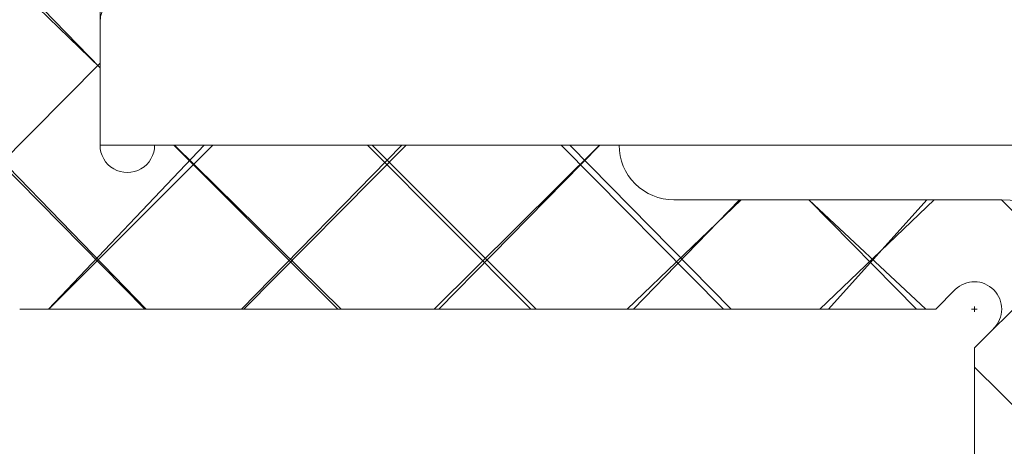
# Model space of a CAD drawing. Header units: inches. Extents: x -647532 to 3008597, y -136987 to 2557681.
# Tile 143 of 153: x 50086 to 50104, y 52551 to 52559. Entities that reach past the tile are written whole.
import ezdxf

# ---------------------------------------------------------------- set-up
doc = ezdxf.new("R2010")
doc.units = ezdxf.units.IN
doc.header["$MEASUREMENT"] = 0
doc.layers.add('ARCH', color=8, linetype='Continuous')
doc.layers.add('YD-EXTERNAL 1', color=8, linetype='Continuous', lineweight=5)

# ---------------------------------------------------------------- blocks, each defined once
blk = doc.blocks.new('BIAL-IT1I-KGD-001-IN-DWG-141 LEVEL 2 - OVERALL FIRE EXIT PLAN$0$TYPE 2')
at = {"lineweight": -3, "ltscale": 1000}
h = blk.add_hatch(dxfattribs=at)
h.set_pattern_fill('ANSI37', color=256, scale=20, angle=-90.00000000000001, style=0)
h.set_pattern_definition([(315, (-27377983.44784665, 26829446.45019761), (1.767766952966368, 1.767766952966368), []), (44.99999999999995, (-27377983.44784665, 26829446.45019761), (-1.767766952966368, 1.767766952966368), [])])
edge = h.paths.add_edge_path()
edge.add_line((63.5001831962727, 124.5619116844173), (64.50018314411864, 124.5619116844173))
edge.add_ellipse((64.50018314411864, 125.0619116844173), major_axis=(0.3535533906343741, -0.3535533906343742), ratio=0.9999999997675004, start_angle=314.9999999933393, end_angle=494.9999999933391)
edge.add_line((64.50018314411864, 125.5619116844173), (67.00018314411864, 125.5619116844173))
edge.add_ellipse((67.00018314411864, 125.0619116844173), major_axis=(0.3535533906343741, -0.3535533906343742), ratio=0.9999999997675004, start_angle=134.9999999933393, end_angle=314.9999999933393)
edge.add_line((67.00018314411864, 124.5619116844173), (67.50018313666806, 124.5619116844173))
edge.add_ellipse((69.00018313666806, 124.5619116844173), major_axis=(1.060660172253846, 1.060660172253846), ratio=0.9999999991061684, start_angle=134.9999999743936, end_angle=225.0000000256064)
edge.add_line((69.00018313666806, 123.0619116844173), (71.00018313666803, 123.0619116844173))
edge.add_ellipse((71.00018313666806, 124.5619116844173), major_axis=(1.060660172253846, -1.060660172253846), ratio=0.999999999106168, start_angle=314.9999999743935, end_angle=405.0000000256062)
edge.add_line((72.50018313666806, 124.5619116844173), (73.00018314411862, 124.5619116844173))
edge.add_ellipse((73.00018314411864, 125.0619116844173), major_axis=(0.3535533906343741, -0.3535533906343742), ratio=0.9999999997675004, start_angle=314.9999999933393, end_angle=494.9999999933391)
edge.add_line((73.00018314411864, 125.5619116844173), (75.50018313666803, 125.5619116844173))
edge.add_ellipse((75.50018313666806, 125.0619116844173), major_axis=(0.3535533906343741, -0.3535533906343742), ratio=0.9999999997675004, start_angle=134.9999999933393, end_angle=314.9999999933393)
edge.add_line((75.50018313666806, 124.5619116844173), (76.50018313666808, 124.5619116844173))
edge.add_line((76.50018313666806, 124.5619116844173), (76.50018312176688, 120.5619116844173))
edge.add_line((76.5001831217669, 120.5619116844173), (74.98688907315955, 120.5619116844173))
edge.add_ellipse((74.98688907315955, 120.0619116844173), major_axis=(0.3535533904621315, -0.3535533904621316), ratio=1, start_angle=135, end_angle=255.0000000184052)
edge.add_line((74.55387637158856, 119.8119116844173), (75.85291448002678, 117.5619116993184))
edge.add_line((75.85291448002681, 117.5619116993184), (74.1431920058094, 117.5619116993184))
edge.add_line((74.1431920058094, 117.5619116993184), (73.02505196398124, 119.545249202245))
edge.add_ellipse((72.14896168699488, 119.0631021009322), major_axis=(0.7071067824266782, -0.7071067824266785), ratio=0.9999999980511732, start_angle=73.82572674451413, end_angle=209.2398824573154)
edge.add_line((71.18655439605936, 119.334712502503), (70.66745572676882, 117.5619116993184))
edge.add_line((70.66745572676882, 117.5619116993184), (69.3259736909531, 117.5619116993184))
edge.add_line((69.3259736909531, 117.5619116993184), (68.98239804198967, 118.6940810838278))
edge.add_ellipse((68.50018309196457, 118.5619117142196), major_axis=(0.3535533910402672, 0.3535533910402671), ratio=0.9999999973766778, start_angle=-29.67233578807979, end_angle=119.6723666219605)
edge.add_line((68.01796807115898, 118.6940808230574), (67.67439251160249, 117.5619116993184))
edge.add_line((67.67439251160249, 117.5619116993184), (66.32597370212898, 117.5619116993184))
edge.add_line((66.32597370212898, 117.5619116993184), (65.9823981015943, 118.6940809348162))
edge.add_ellipse((65.50018311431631, 118.561911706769), major_axis=(0.3535533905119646, 0.3535533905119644), ratio=0.999999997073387, start_angle=-29.67235256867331, end_angle=119.6723608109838)
edge.add_line((65.01796810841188, 118.6940808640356), (64.67439251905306, 117.5619116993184))
edge.add_line((64.67439251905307, 117.5619116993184), (63.5001831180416, 117.5619116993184))
edge.add_line((63.5001831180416, 117.5619116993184), (63.50018319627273, 124.5619116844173))
edge = h.paths.add_edge_path()
edge.add_line((63.5001831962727, 136.5619116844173), (65.0001831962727, 136.5619116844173))
edge.add_line((65.0001831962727, 136.5619116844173), (66.0001831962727, 135.5619116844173))
edge.add_line((66.0001831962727, 135.5619116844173), (68.5001831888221, 135.5619116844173))
edge.add_line((68.50018318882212, 135.5619116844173), (69.50018318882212, 134.5619116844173))
edge.add_line((69.50018318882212, 134.5619116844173), (69.50018318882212, 133.577283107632))
edge.add_ellipse((70.50018317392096, 131.5617186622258), major_axis=(1.590990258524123, -1.590990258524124), ratio=0.9999999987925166, start_angle=161.3877995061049, end_angle=405.0000000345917)
edge.add_line((72.75018317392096, 131.5617186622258), (72.75018317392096, 132.5617186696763))
edge.add_line((72.75018317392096, 132.5617186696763), (76.50018317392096, 132.5617186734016))
edge.add_line((76.50018317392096, 132.5617186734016), (76.50018317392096, 131.5617186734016))
edge.add_line((76.50018317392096, 131.5617186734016), (91.50018322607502, 131.5617186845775))
edge.add_ellipse((91.50018322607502, 130.0617186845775), major_axis=(1.060660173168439, -1.06066017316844), ratio=0.9999999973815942, start_angle=44.9999997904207, end_angle=134.9999999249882, ccw=False)
edge.add_line((93.00018322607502, 130.0617186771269), (93.0001832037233, 124.0617186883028))
edge.add_ellipse((94.00018320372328, 124.0617186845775), major_axis=(0.7071067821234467, 0.7071067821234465), ratio=0.9999999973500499, start_angle=134.9999999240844, end_angle=225.000000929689)
edge.add_line((94.00018321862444, 123.0617186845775), (94.00018323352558, 114.5617186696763))
edge.add_ellipse((94.0001832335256, 114.0617186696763), major_axis=(0.3535533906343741, -0.3535533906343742), ratio=0.9999999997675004, start_angle=134.9999999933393, end_angle=314.9999999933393)
edge.add_line((94.0001832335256, 113.5617186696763), (97.0001831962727, 113.5617186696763))
edge.add_ellipse((97.0001831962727, 115.5617186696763), major_axis=(1.414213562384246, -1.414213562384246), ratio=0.999999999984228, start_angle=314.9999999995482, end_angle=404.9999997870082)
edge.add_line((99.0001831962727, 115.5617186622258), (99.00018320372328, 117.5617187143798))
edge.add_line((99.00018320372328, 117.5617187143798), (97.00018320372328, 117.5617187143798))
edge.add_ellipse((97.00018320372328, 118.0617187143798), major_axis=(0.3535533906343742, 0.3535533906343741), ratio=0.9999999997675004, start_angle=45.000000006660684, end_angle=225.0000000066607, ccw=False)
edge.add_line((97.00018320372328, 118.5617187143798), (99.00018320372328, 118.5617187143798))
edge.add_line((99.00018320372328, 118.5617187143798), (99.00018320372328, 120.5617187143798))
edge.add_line((99.00018320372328, 120.5617187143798), (97.00018320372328, 120.5617187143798))
edge.add_ellipse((97.00018320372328, 121.0617187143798), major_axis=(0.3535533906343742, 0.3535533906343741), ratio=0.9999999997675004, start_angle=45.000000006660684, end_angle=225.0000000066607, ccw=False)
edge.add_line((97.00018320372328, 121.5617187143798), (99.00018320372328, 121.5617187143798))
edge.add_line((99.00018320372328, 121.5617187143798), (99.00018320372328, 122.5617187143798))
edge.add_ellipse((100.0001832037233, 122.5617187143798), major_axis=(0.7071067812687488, -0.7071067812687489), ratio=0.9999999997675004, start_angle=45.000000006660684, end_angle=225.0000000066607, ccw=False)
edge.add_line((101.0001832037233, 122.5617187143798), (101.0001832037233, 121.5617187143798))
edge.add_line((101.0001832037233, 121.5617187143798), (103.0001832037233, 121.5617187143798))
edge.add_ellipse((103.0001832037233, 121.0617187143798), major_axis=(0.3535533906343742, 0.3535533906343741), ratio=0.9999999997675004, start_angle=-134.9999999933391, end_angle=45.000000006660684, ccw=False)
edge.add_line((103.0001832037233, 120.5617187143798), (101.0001832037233, 120.5617187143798))
edge.add_line((101.0001832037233, 120.5617187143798), (101.0001832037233, 118.5617187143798))
edge.add_line((101.0001832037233, 118.5617187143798), (103.0001832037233, 118.5617187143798))
edge.add_ellipse((103.0001832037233, 118.0617187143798), major_axis=(0.3535533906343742, 0.3535533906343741), ratio=0.9999999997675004, start_angle=-134.9999999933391, end_angle=45.000000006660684, ccw=False)
edge.add_line((103.0001832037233, 117.5617187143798), (101.0001832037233, 117.5617187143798))
edge.add_line((101.0001832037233, 117.5617187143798), (101.0001832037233, 115.5617186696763))
edge.add_ellipse((103.0001832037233, 115.5617186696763), major_axis=(1.414213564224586, -1.414213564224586), ratio=0.9999999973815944, start_angle=225.0000000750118, end_angle=314.9999999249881)
edge.add_line((103.0001832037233, 113.5617186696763), (106.0001832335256, 113.5617186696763))
edge.add_ellipse((106.0001838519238, 114.0617186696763), major_axis=(0.3535533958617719, -0.353553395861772), ratio=0.999999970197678, start_angle=314.9999282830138, end_angle=495.0000734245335)
edge.add_line((106.0001832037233, 114.5617186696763), (106.0001831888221, 123.0617186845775))
edge.add_ellipse((106.0001832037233, 124.0617186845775), major_axis=(0.7071067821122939, 0.7071067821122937), ratio=0.9999999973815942, start_angle=224.9999992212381, end_angle=314.9999994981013)
edge.add_line((107.0001832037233, 124.0617186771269), (107.0001832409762, 130.0617186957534))
edge.add_ellipse((108.5001832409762, 130.0617186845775), major_axis=(1.060660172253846, -1.060660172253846), ratio=0.9999999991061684, start_angle=134.9999999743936, end_angle=224.9999995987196, ccw=False)
edge.add_line((108.5001832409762, 131.5617186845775), (123.5001832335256, 131.5617186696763))
edge.add_line((123.5001832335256, 131.5617186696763), (123.5001832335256, 132.5617186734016))
edge.add_line((123.5001832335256, 132.5617186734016), (127.2501832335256, 132.5617186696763))
edge.add_line((127.2501832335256, 132.5617186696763), (127.2501832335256, 131.5617186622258))
edge.add_ellipse((129.5001832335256, 131.5617186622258), major_axis=(1.590990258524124, 1.590990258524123), ratio=0.9999999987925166, start_angle=134.9999999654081, end_angle=378.612200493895)
edge.add_line((130.5001832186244, 133.577283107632), (130.5001832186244, 134.5619116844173))
edge.add_line((130.5001832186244, 134.5619116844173), (131.5001832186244, 135.5619116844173))
edge.add_line((131.5001832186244, 135.5619116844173), (134.0001832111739, 135.5619116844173))
edge.add_line((134.0001832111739, 135.5619116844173), (135.0001832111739, 136.5619116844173))
edge.add_line((135.0001832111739, 136.5619116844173), (136.5001832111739, 136.5619116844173))
edge.add_line((136.5001832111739, 136.5619116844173), (136.5001832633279, 125.5619116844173))
edge.add_line((136.5001832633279, 125.5619116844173), (135.5001832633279, 125.5619116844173))
edge.add_line((135.5001832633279, 125.5619116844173), (132.5001832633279, 125.5619116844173))
edge.add_ellipse((131.0001832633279, 125.5619116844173), major_axis=(1.060660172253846, 1.060660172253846), ratio=0.9999999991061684, start_angle=-45.00000002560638, end_angle=45.00000002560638)
edge.add_line((131.0001832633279, 127.0619116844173), (129.0001832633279, 127.0619116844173))
edge.add_ellipse((129.0001832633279, 125.5619116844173), major_axis=(1.060660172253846, -1.060660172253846), ratio=0.999999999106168, start_angle=134.9999999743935, end_angle=225.0000000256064)
edge.add_line((127.5001832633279, 125.5619116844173), (123.5001832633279, 125.5619116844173))
edge.add_line((123.5001832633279, 125.5619116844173), (123.5001832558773, 127.5618151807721))
edge.add_ellipse((121.5002797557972, 127.5618151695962), major_axis=(1.41414532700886, -1.414145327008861), ratio=0.999999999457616, start_angle=45.00000033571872, end_angle=134.999999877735)
edge.add_line((121.5002797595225, 129.5617186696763), (109.7072899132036, 129.5617186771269))
edge.add_line((109.7072899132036, 129.5617186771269), (109.3541500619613, 129.9148585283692))
edge.add_ellipse((108.9996314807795, 129.562272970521), major_axis=(0.002760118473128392, 0.4999925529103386), ratio=0.999999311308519, start_angle=-44.84036206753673, end_angle=134.7895539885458)
edge.add_line((108.6428428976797, 129.2119846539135), (108.6428266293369, 129.2119683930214))
edge.add_line((108.6428266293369, 129.2119683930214), (109.0001831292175, 128.8546118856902))
edge.add_line((109.0001831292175, 128.8546118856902), (109.0001832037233, 112.0919117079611))
edge.add_line((109.0001832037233, 112.0919117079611), (107.5001832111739, 110.5919117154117))
edge.add_line((107.5001832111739, 110.5919117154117), (103.0001832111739, 110.5919117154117))
edge.add_line((103.0001832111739, 110.5919117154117), (102.0001831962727, 111.5919117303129))
edge.add_line((102.0001831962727, 111.5919117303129), (98.00018322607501, 111.5919117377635))
edge.add_line((98.00018322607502, 111.5919117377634), (97.00018319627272, 110.5919117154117))
edge.add_line((97.0001831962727, 110.5919117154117), (92.5001831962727, 110.5919117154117))
edge.add_line((92.5001831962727, 110.5919117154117), (91.0001831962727, 112.0919117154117))
edge.add_line((91.0001831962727, 112.0919117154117), (91.0001832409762, 128.8546117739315))
edge.add_line((91.00018324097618, 128.8546117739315), (91.35753985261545, 129.2119683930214))
edge.add_line((91.35753985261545, 129.2119683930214), (91.3575235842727, 129.2119846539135))
edge.add_ellipse((91.00073500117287, 129.562272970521), major_axis=(0.002760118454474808, -0.4999925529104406), ratio=0.9999993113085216, start_angle=45.21044601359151, end_angle=224.8403620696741)
edge.add_line((90.6462164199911, 129.9148585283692), (90.29307656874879, 129.5617186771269))
edge.add_line((90.2930765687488, 129.5617186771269), (78.50008672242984, 129.5617186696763))
edge.add_ellipse((78.50008672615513, 127.5618151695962), major_axis=(1.414145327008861, 1.41414532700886), ratio=0.999999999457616, start_angle=45.00000012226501, end_angle=134.999999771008)
edge.add_line((76.50018322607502, 127.5618151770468), (76.50018321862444, 125.5619116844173))
edge.add_line((76.50018321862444, 125.5619116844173), (75.50018313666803, 125.5619116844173))
edge.add_line((75.50018313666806, 125.5619116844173), (72.50018314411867, 125.5619116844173))
edge.add_ellipse((71.00018314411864, 125.5619116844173), major_axis=(1.060660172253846, 1.060660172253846), ratio=0.9999999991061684, start_angle=-45.00000002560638, end_angle=45.00000002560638)
edge.add_line((71.00018314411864, 127.0619116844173), (69.00018314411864, 127.0619116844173))
edge.add_ellipse((69.00018314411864, 125.5619116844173), major_axis=(1.060660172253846, -1.060660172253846), ratio=0.999999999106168, start_angle=134.9999999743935, end_angle=225.0000000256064)
edge.add_line((67.50018314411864, 125.5619116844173), (67.00018314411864, 125.5619116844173))
edge.add_line((67.00018314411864, 125.5619116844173), (64.50018320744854, 125.5619116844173))
edge.add_line((64.50018320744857, 125.5619116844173), (63.50018314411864, 125.5619116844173))
edge.add_line((63.50018314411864, 125.5619116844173), (63.50018319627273, 136.5619116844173))
edge = h.paths.add_edge_path()
edge.add_line((123.5001832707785, 124.5619116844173), (124.5001832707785, 124.5619116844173))
edge.add_ellipse((124.5001832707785, 125.0619116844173), major_axis=(0.3535533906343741, -0.3535533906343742), ratio=0.9999999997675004, start_angle=314.9999999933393, end_angle=494.9999999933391)
edge.add_line((124.5001832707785, 125.5619116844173), (127.0001832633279, 125.5619116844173))
edge.add_ellipse((127.0001832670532, 125.061911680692), major_axis=(0.3535533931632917, -0.3535533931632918), ratio=0.9999999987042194, start_angle=135.0000003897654, end_angle=224.9906755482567)
edge.add_ellipse((127.0001832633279, 125.0619116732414), major_axis=(0.3535533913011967, 0.3535533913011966), ratio=0.9999999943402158, start_angle=134.9906744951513, end_angle=225.0000001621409)
edge.add_line((127.0001832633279, 124.5619116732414), (127.5001832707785, 124.5619116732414))
edge.add_ellipse((129.0001832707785, 124.5619116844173), major_axis=(1.060660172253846, 1.060660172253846), ratio=0.9999999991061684, start_angle=135.0000004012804, end_angle=225.0000000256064)
edge.add_line((129.0001832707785, 123.0619116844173), (131.0001832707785, 123.0619116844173))
edge.add_ellipse((131.0001832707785, 124.5619116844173), major_axis=(1.060660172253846, -1.060660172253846), ratio=0.999999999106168, start_angle=314.9999999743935, end_angle=405.0000000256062)
edge.add_line((132.5001832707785, 124.5619116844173), (133.0001832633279, 124.5619116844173))
edge.add_ellipse((133.0001832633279, 125.0619116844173), major_axis=(0.3535533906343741, -0.3535533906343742), ratio=0.9999999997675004, start_angle=314.9999999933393, end_angle=494.9999999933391)
edge.add_line((133.0001832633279, 125.5619116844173), (135.5001832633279, 125.5619116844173))
edge.add_ellipse((135.5001832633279, 125.0619116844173), major_axis=(0.3535533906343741, -0.3535533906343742), ratio=0.9999999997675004, start_angle=134.9999999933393, end_angle=314.9999999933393)
edge.add_line((135.5001832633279, 124.5619116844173), (136.5001832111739, 124.5619116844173))
edge.add_line((136.5001832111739, 124.5619116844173), (136.500183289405, 117.5619116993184))
edge.add_line((136.500183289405, 117.5619116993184), (135.3259738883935, 117.5619116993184))
edge.add_line((135.3259738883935, 117.5619116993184), (134.9823982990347, 118.6940808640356))
edge.add_ellipse((134.5001832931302, 118.561911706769), major_axis=(0.3535533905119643, -0.3535533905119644), ratio=0.999999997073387, start_angle=60.32763918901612, end_angle=209.6723525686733)
edge.add_line((134.0179683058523, 118.6940809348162), (133.6743927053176, 117.5619116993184))
edge.add_line((133.6743927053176, 117.5619116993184), (132.3259738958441, 117.5619116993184))
edge.add_line((132.3259738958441, 117.5619116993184), (131.9823983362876, 118.6940808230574))
edge.add_ellipse((131.500183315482, 118.5619117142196), major_axis=(0.3535533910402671, -0.3535533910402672), ratio=0.9999999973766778, start_angle=60.32763337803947, end_angle=209.6723357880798)
edge.add_line((131.0179683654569, 118.6940810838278), (130.6743927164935, 117.5619116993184))
edge.add_line((130.6743927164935, 117.5619116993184), (129.3329106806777, 117.5619116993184))
edge.add_line((129.3329106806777, 117.5619116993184), (128.8138120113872, 119.334712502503))
edge.add_ellipse((127.8514047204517, 119.0631021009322), major_axis=(0.7071067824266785, 0.7071067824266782), ratio=0.9999999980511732, start_angle=-29.23988245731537, end_angle=106.1742732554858)
edge.add_line((126.9753144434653, 119.545249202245), (125.8571744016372, 117.5619116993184))
edge.add_line((125.8571744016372, 117.5619116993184), (124.1474519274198, 117.5619116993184))
edge.add_line((124.1474519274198, 117.5619116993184), (125.446490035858, 119.8119116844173))
edge.add_ellipse((125.013477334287, 120.0619116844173), major_axis=(0.3535533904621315, -0.3535533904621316), ratio=1, start_angle=14.99999998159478, end_angle=135)
edge.add_line((125.013477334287, 120.5619116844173), (123.5001832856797, 120.5619116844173))
edge.add_line((123.5001832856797, 120.5619116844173), (123.5001832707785, 124.5619116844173))
h = blk.add_hatch(dxfattribs=at)
h.set_pattern_fill('ANSI37', color=256, scale=20, angle=-90.00000000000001, style=0)
h.set_pattern_definition([(315, (-27377983.44784666, 26829446.45019761), (1.767766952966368, 1.767766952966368), []), (44.99999999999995, (-27377983.44784666, 26829446.45019761), (-1.767766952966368, 1.767766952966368), [])])
edge = h.paths.add_edge_path()
edge.add_line((63.50018319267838, 124.5619116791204), (64.50018314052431, 124.5619116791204))
edge.add_ellipse((64.50018314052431, 125.0619116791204), major_axis=(0.3535533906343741, -0.3535533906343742), ratio=0.9999999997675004, start_angle=314.9999999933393, end_angle=494.9999999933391)
edge.add_line((64.50018314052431, 125.5619116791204), (67.00018314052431, 125.5619116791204))
edge.add_ellipse((67.00018314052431, 125.0619116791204), major_axis=(0.3535533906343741, -0.3535533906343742), ratio=0.9999999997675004, start_angle=134.9999999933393, end_angle=314.9999999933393)
edge.add_line((67.00018314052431, 124.5619116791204), (67.50018313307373, 124.5619116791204))
edge.add_ellipse((69.00018313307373, 124.5619116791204), major_axis=(1.060660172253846, 1.060660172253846), ratio=0.9999999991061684, start_angle=134.9999999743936, end_angle=225.0000000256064)
edge.add_line((69.00018313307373, 123.0619116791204), (71.0001831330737, 123.0619116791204))
edge.add_ellipse((71.00018313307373, 124.5619116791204), major_axis=(1.060660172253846, -1.060660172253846), ratio=0.999999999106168, start_angle=314.9999999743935, end_angle=405.0000000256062)
edge.add_line((72.50018313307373, 124.5619116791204), (73.0001831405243, 124.5619116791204))
edge.add_ellipse((73.00018314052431, 125.0619116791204), major_axis=(0.3535533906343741, -0.3535533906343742), ratio=0.9999999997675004, start_angle=314.9999999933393, end_angle=494.9999999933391)
edge.add_line((73.00018314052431, 125.5619116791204), (75.5001831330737, 125.5619116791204))
edge.add_ellipse((75.50018313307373, 125.0619116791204), major_axis=(0.3535533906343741, -0.3535533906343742), ratio=0.9999999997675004, start_angle=134.9999999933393, end_angle=314.9999999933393)
edge.add_line((75.50018313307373, 124.5619116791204), (76.50018313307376, 124.5619116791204))
edge.add_line((76.50018313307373, 124.5619116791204), (76.50018311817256, 120.5619116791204))
edge.add_line((76.50018311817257, 120.5619116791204), (74.98688906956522, 120.5619116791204))
edge.add_ellipse((74.98688906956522, 120.0619116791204), major_axis=(0.3535533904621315, -0.3535533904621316), ratio=1, start_angle=135, end_angle=255.0000000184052)
edge.add_line((74.55387636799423, 119.8119116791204), (75.85291447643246, 117.5619116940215))
edge.add_line((75.85291447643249, 117.5619116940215), (74.14319200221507, 117.5619116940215))
edge.add_line((74.14319200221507, 117.5619116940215), (73.02505196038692, 119.5452491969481))
edge.add_ellipse((72.14896168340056, 119.0631020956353), major_axis=(0.7071067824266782, -0.7071067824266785), ratio=0.9999999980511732, start_angle=73.82572674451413, end_angle=209.2398824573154)
edge.add_line((71.18655439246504, 119.3347124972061), (70.6674557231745, 117.5619116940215))
edge.add_line((70.6674557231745, 117.5619116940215), (69.32597368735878, 117.5619116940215))
edge.add_line((69.32597368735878, 117.5619116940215), (68.98239803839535, 118.6940810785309))
edge.add_ellipse((68.50018308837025, 118.5619117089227), major_axis=(0.3535533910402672, 0.3535533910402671), ratio=0.9999999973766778, start_angle=-29.67233578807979, end_angle=119.6723666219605)
edge.add_line((68.01796806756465, 118.6940808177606), (67.67439250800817, 117.5619116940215))
edge.add_line((67.67439250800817, 117.5619116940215), (66.32597369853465, 117.5619116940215))
edge.add_line((66.32597369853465, 117.5619116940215), (65.98239809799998, 118.6940809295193))
edge.add_ellipse((65.50018311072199, 118.5619117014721), major_axis=(0.3535533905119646, 0.3535533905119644), ratio=0.999999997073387, start_angle=-29.67235256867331, end_angle=119.6723608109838)
edge.add_line((65.01796810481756, 118.6940808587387), (64.67439251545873, 117.5619116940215))
edge.add_line((64.67439251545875, 117.5619116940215), (63.50018311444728, 117.5619116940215))
edge.add_line((63.50018311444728, 117.5619116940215), (63.50018319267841, 124.5619116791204))
edge = h.paths.add_edge_path()
edge.add_line((63.50018319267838, 136.5619116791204), (65.00018319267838, 136.5619116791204))
edge.add_line((65.00018319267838, 136.5619116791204), (66.00018319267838, 135.5619116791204))
edge.add_line((66.00018319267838, 135.5619116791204), (68.50018318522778, 135.5619116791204))
edge.add_line((68.5001831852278, 135.5619116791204), (69.5001831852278, 134.5619116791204))
edge.add_line((69.5001831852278, 134.5619116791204), (69.5001831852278, 133.5772831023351))
edge.add_ellipse((70.50018317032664, 131.5617186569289), major_axis=(1.590990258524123, -1.590990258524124), ratio=0.9999999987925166, start_angle=161.3877995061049, end_angle=405.0000000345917)
edge.add_line((72.75018317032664, 131.5617186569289), (72.75018317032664, 132.5617186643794))
edge.add_line((72.75018317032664, 132.5617186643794), (76.50018317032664, 132.5617186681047))
edge.add_line((76.50018317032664, 132.5617186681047), (76.50018317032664, 131.5617186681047))
edge.add_line((76.50018317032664, 131.5617186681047), (91.5001832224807, 131.5617186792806))
edge.add_ellipse((91.5001832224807, 130.0617186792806), major_axis=(1.060660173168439, -1.06066017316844), ratio=0.9999999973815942, start_angle=44.9999997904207, end_angle=134.9999999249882, ccw=False)
edge.add_line((93.0001832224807, 130.06171867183), (93.00018320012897, 124.0617186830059))
edge.add_ellipse((94.00018320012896, 124.0617186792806), major_axis=(0.7071067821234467, 0.7071067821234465), ratio=0.9999999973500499, start_angle=134.9999999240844, end_angle=225.000000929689)
edge.add_line((94.00018321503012, 123.0617186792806), (94.00018322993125, 114.5617186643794))
edge.add_ellipse((94.00018322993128, 114.0617186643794), major_axis=(0.3535533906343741, -0.3535533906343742), ratio=0.9999999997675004, start_angle=134.9999999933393, end_angle=314.9999999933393)
edge.add_line((94.00018322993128, 113.5617186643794), (97.00018319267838, 113.5617186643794))
edge.add_ellipse((97.00018319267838, 115.5617186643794), major_axis=(1.414213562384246, -1.414213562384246), ratio=0.999999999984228, start_angle=314.9999999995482, end_angle=404.9999997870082)
edge.add_line((99.00018319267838, 115.5617186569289), (99.00018320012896, 117.5617187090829))
edge.add_line((99.00018320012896, 117.5617187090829), (97.00018320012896, 117.5617187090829))
edge.add_ellipse((97.00018320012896, 118.0617187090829), major_axis=(0.3535533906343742, 0.3535533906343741), ratio=0.9999999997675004, start_angle=45.000000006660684, end_angle=225.0000000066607, ccw=False)
edge.add_line((97.00018320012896, 118.5617187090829), (99.00018320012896, 118.5617187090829))
edge.add_line((99.00018320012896, 118.5617187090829), (99.00018320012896, 120.5617187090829))
edge.add_line((99.00018320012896, 120.5617187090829), (97.00018320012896, 120.5617187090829))
edge.add_ellipse((97.00018320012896, 121.0617187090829), major_axis=(0.3535533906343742, 0.3535533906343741), ratio=0.9999999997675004, start_angle=45.000000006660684, end_angle=225.0000000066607, ccw=False)
edge.add_line((97.00018320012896, 121.5617187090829), (99.00018320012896, 121.5617187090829))
edge.add_line((99.00018320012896, 121.5617187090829), (99.00018320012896, 122.5617187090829))
edge.add_ellipse((100.000183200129, 122.5617187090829), major_axis=(0.7071067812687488, -0.7071067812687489), ratio=0.9999999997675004, start_angle=45.000000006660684, end_angle=225.0000000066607, ccw=False)
edge.add_line((101.000183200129, 122.5617187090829), (101.000183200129, 121.5617187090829))
edge.add_line((101.000183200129, 121.5617187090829), (103.000183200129, 121.5617187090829))
edge.add_ellipse((103.000183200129, 121.0617187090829), major_axis=(0.3535533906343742, 0.3535533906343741), ratio=0.9999999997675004, start_angle=-134.9999999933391, end_angle=45.000000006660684, ccw=False)
edge.add_line((103.000183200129, 120.5617187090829), (101.000183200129, 120.5617187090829))
edge.add_line((101.000183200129, 120.5617187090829), (101.000183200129, 118.5617187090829))
edge.add_line((101.000183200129, 118.5617187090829), (103.000183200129, 118.5617187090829))
edge.add_ellipse((103.000183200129, 118.0617187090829), major_axis=(0.3535533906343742, 0.3535533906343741), ratio=0.9999999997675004, start_angle=-134.9999999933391, end_angle=45.000000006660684, ccw=False)
edge.add_line((103.000183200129, 117.5617187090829), (101.000183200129, 117.5617187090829))
edge.add_line((101.000183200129, 117.5617187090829), (101.000183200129, 115.5617186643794))
edge.add_ellipse((103.000183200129, 115.5617186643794), major_axis=(1.414213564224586, -1.414213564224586), ratio=0.9999999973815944, start_angle=225.0000000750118, end_angle=314.9999999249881)
edge.add_line((103.000183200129, 113.5617186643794), (106.0001832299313, 113.5617186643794))
edge.add_ellipse((106.0001838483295, 114.0617186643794), major_axis=(0.3535533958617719, -0.353553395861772), ratio=0.999999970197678, start_angle=314.9999282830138, end_angle=495.0000734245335)
edge.add_line((106.000183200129, 114.5617186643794), (106.0001831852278, 123.0617186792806))
edge.add_ellipse((106.000183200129, 124.0617186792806), major_axis=(0.7071067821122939, 0.7071067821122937), ratio=0.9999999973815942, start_angle=224.9999992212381, end_angle=314.9999994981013)
edge.add_line((107.000183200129, 124.06171867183), (107.0001832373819, 130.0617186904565))
edge.add_ellipse((108.5001832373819, 130.0617186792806), major_axis=(1.060660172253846, -1.060660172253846), ratio=0.9999999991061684, start_angle=134.9999999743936, end_angle=224.9999995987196, ccw=False)
edge.add_line((108.5001832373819, 131.5617186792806), (123.5001832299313, 131.5617186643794))
edge.add_line((123.5001832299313, 131.5617186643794), (123.5001832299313, 132.5617186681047))
edge.add_line((123.5001832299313, 132.5617186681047), (127.2501832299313, 132.5617186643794))
edge.add_line((127.2501832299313, 132.5617186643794), (127.2501832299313, 131.5617186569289))
edge.add_ellipse((129.5001832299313, 131.5617186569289), major_axis=(1.590990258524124, 1.590990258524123), ratio=0.9999999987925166, start_angle=134.9999999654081, end_angle=378.612200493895)
edge.add_line((130.5001832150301, 133.5772831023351), (130.5001832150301, 134.5619116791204))
edge.add_line((130.5001832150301, 134.5619116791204), (131.5001832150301, 135.5619116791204))
edge.add_line((131.5001832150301, 135.5619116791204), (134.0001832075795, 135.5619116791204))
edge.add_line((134.0001832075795, 135.5619116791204), (135.0001832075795, 136.5619116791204))
edge.add_line((135.0001832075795, 136.5619116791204), (136.5001832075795, 136.5619116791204))
edge.add_line((136.5001832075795, 136.5619116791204), (136.5001832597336, 125.5619116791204))
edge.add_line((136.5001832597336, 125.5619116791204), (135.5001832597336, 125.5619116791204))
edge.add_line((135.5001832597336, 125.5619116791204), (132.5001832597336, 125.5619116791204))
edge.add_ellipse((131.0001832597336, 125.5619116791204), major_axis=(1.060660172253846, 1.060660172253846), ratio=0.9999999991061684, start_angle=-45.00000002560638, end_angle=45.00000002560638)
edge.add_line((131.0001832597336, 127.0619116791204), (129.0001832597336, 127.0619116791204))
edge.add_ellipse((129.0001832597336, 125.5619116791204), major_axis=(1.060660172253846, -1.060660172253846), ratio=0.999999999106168, start_angle=134.9999999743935, end_angle=225.0000000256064)
edge.add_line((127.5001832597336, 125.5619116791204), (123.5001832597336, 125.5619116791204))
edge.add_line((123.5001832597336, 125.5619116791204), (123.500183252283, 127.5618151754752))
edge.add_ellipse((121.5002797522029, 127.5618151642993), major_axis=(1.41414532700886, -1.414145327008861), ratio=0.999999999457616, start_angle=45.00000033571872, end_angle=134.999999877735)
edge.add_line((121.5002797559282, 129.5617186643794), (109.7072899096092, 129.56171867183))
edge.add_line((109.7072899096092, 129.56171867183), (109.3541500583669, 129.9148585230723))
edge.add_ellipse((108.9996314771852, 129.5622729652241), major_axis=(0.002760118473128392, 0.4999925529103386), ratio=0.999999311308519, start_angle=-44.84036206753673, end_angle=134.7895539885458)
edge.add_line((108.6428428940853, 129.2119846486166), (108.6428266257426, 129.2119683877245))
edge.add_line((108.6428266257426, 129.2119683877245), (109.0001831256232, 128.8546118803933))
edge.add_line((109.0001831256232, 128.8546118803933), (109.000183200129, 112.0919117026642))
edge.add_line((109.000183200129, 112.0919117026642), (107.5001832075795, 110.5919117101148))
edge.add_line((107.5001832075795, 110.5919117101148), (103.0001832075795, 110.5919117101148))
edge.add_line((103.0001832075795, 110.5919117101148), (102.0001831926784, 111.591911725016))
edge.add_line((102.0001831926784, 111.591911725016), (98.00018322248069, 111.5919117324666))
edge.add_line((98.0001832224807, 111.5919117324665), (97.00018319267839, 110.5919117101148))
edge.add_line((97.00018319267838, 110.5919117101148), (92.50018319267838, 110.5919117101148))
edge.add_line((92.50018319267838, 110.5919117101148), (91.00018319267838, 112.0919117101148))
edge.add_line((91.00018319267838, 112.0919117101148), (91.00018323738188, 128.8546117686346))
edge.add_line((91.00018323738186, 128.8546117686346), (91.35753984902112, 129.2119683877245))
edge.add_line((91.35753984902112, 129.2119683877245), (91.35752358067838, 129.2119846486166))
edge.add_ellipse((91.00073499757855, 129.5622729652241), major_axis=(0.002760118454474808, -0.4999925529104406), ratio=0.9999993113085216, start_angle=45.21044601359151, end_angle=224.8403620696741)
edge.add_line((90.64621641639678, 129.9148585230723), (90.29307656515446, 129.56171867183))
edge.add_line((90.29307656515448, 129.56171867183), (78.50008671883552, 129.5617186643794))
edge.add_ellipse((78.50008672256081, 127.5618151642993), major_axis=(1.414145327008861, 1.41414532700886), ratio=0.999999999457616, start_angle=45.00000012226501, end_angle=134.999999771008)
edge.add_line((76.5001832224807, 127.5618151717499), (76.50018321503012, 125.5619116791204))
edge.add_line((76.50018321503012, 125.5619116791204), (75.5001831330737, 125.5619116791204))
edge.add_line((75.50018313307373, 125.5619116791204), (72.50018314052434, 125.5619116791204))
edge.add_ellipse((71.00018314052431, 125.5619116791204), major_axis=(1.060660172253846, 1.060660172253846), ratio=0.9999999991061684, start_angle=-45.00000002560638, end_angle=45.00000002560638)
edge.add_line((71.00018314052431, 127.0619116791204), (69.00018314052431, 127.0619116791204))
edge.add_ellipse((69.00018314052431, 125.5619116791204), major_axis=(1.060660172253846, -1.060660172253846), ratio=0.999999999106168, start_angle=134.9999999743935, end_angle=225.0000000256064)
edge.add_line((67.50018314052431, 125.5619116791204), (67.00018314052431, 125.5619116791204))
edge.add_line((67.00018314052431, 125.5619116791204), (64.50018320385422, 125.5619116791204))
edge.add_line((64.50018320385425, 125.5619116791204), (63.50018314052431, 125.5619116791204))
edge.add_line((63.50018314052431, 125.5619116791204), (63.50018319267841, 136.5619116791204))
edge = h.paths.add_edge_path()
edge.add_line((123.5001832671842, 124.5619116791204), (124.5001832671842, 124.5619116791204))
edge.add_ellipse((124.5001832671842, 125.0619116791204), major_axis=(0.3535533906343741, -0.3535533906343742), ratio=0.9999999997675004, start_angle=314.9999999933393, end_angle=494.9999999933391)
edge.add_line((124.5001832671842, 125.5619116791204), (127.0001832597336, 125.5619116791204))
edge.add_ellipse((127.0001832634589, 125.0619116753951), major_axis=(0.3535533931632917, -0.3535533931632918), ratio=0.9999999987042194, start_angle=135.0000003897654, end_angle=224.9906755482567)
edge.add_ellipse((127.0001832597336, 125.0619116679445), major_axis=(0.3535533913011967, 0.3535533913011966), ratio=0.9999999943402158, start_angle=134.9906744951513, end_angle=225.0000001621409)
edge.add_line((127.0001832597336, 124.5619116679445), (127.5001832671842, 124.5619116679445))
edge.add_ellipse((129.0001832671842, 124.5619116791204), major_axis=(1.060660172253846, 1.060660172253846), ratio=0.9999999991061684, start_angle=135.0000004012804, end_angle=225.0000000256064)
edge.add_line((129.0001832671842, 123.0619116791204), (131.0001832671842, 123.0619116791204))
edge.add_ellipse((131.0001832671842, 124.5619116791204), major_axis=(1.060660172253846, -1.060660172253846), ratio=0.999999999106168, start_angle=314.9999999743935, end_angle=405.0000000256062)
edge.add_line((132.5001832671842, 124.5619116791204), (133.0001832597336, 124.5619116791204))
edge.add_ellipse((133.0001832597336, 125.0619116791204), major_axis=(0.3535533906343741, -0.3535533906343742), ratio=0.9999999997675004, start_angle=314.9999999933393, end_angle=494.9999999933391)
edge.add_line((133.0001832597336, 125.5619116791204), (135.5001832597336, 125.5619116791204))
edge.add_ellipse((135.5001832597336, 125.0619116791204), major_axis=(0.3535533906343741, -0.3535533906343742), ratio=0.9999999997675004, start_angle=134.9999999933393, end_angle=314.9999999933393)
edge.add_line((135.5001832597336, 124.5619116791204), (136.5001832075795, 124.5619116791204))
edge.add_line((136.5001832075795, 124.5619116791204), (136.5001832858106, 117.5619116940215))
edge.add_line((136.5001832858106, 117.5619116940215), (135.3259738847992, 117.5619116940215))
edge.add_line((135.3259738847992, 117.5619116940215), (134.9823982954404, 118.6940808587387))
edge.add_ellipse((134.5001832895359, 118.5619117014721), major_axis=(0.3535533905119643, -0.3535533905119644), ratio=0.999999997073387, start_angle=60.32763918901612, end_angle=209.6723525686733)
edge.add_line((134.0179683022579, 118.6940809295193), (133.6743927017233, 117.5619116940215))
edge.add_line((133.6743927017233, 117.5619116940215), (132.3259738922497, 117.5619116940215))
edge.add_line((132.3259738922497, 117.5619116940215), (131.9823983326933, 118.6940808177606))
edge.add_ellipse((131.5001833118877, 118.5619117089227), major_axis=(0.3535533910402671, -0.3535533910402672), ratio=0.9999999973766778, start_angle=60.32763337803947, end_angle=209.6723357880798)
edge.add_line((131.0179683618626, 118.6940810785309), (130.6743927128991, 117.5619116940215))
edge.add_line((130.6743927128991, 117.5619116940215), (129.3329106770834, 117.5619116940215))
edge.add_line((129.3329106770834, 117.5619116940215), (128.8138120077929, 119.3347124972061))
edge.add_ellipse((127.8514047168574, 119.0631020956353), major_axis=(0.7071067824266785, 0.7071067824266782), ratio=0.9999999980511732, start_angle=-29.23988245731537, end_angle=106.1742732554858)
edge.add_line((126.975314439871, 119.5452491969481), (125.8571743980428, 117.5619116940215))
edge.add_line((125.8571743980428, 117.5619116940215), (124.1474519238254, 117.5619116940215))
edge.add_line((124.1474519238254, 117.5619116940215), (125.4464900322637, 119.8119116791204))
edge.add_ellipse((125.0134773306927, 120.0619116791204), major_axis=(0.3535533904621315, -0.3535533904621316), ratio=1, start_angle=14.99999998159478, end_angle=135)
edge.add_line((125.0134773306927, 120.5619116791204), (123.5001832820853, 120.5619116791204))
edge.add_line((123.5001832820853, 120.5619116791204), (123.5001832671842, 124.5619116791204))
at = {"linetype": 'Continuous'}
for p, q in [((107.0001832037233, 124.061758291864), (107.0001832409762, 130.0617186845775)), ((107.000183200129, 124.0617582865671), (107.0001832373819, 130.0617186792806)), ((109.7072899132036, 129.5617186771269), (109.3522174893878, 129.9167911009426)), ((109.7072899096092, 129.56171867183), (109.3522174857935, 129.9167910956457)), ((109.0496314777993, 129.562272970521), (108.9496314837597, 129.562272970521)), ((109.0496314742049, 129.5622729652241), (108.9496314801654, 129.5622729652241)), ((108.9996314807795, 129.5122729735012), (108.9996314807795, 129.6122729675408)), ((108.9996314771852, 129.5122729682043), (108.9996314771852, 129.6122729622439)), ((108.6428266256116, 129.2119683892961), (108.6428428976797, 129.2119846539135)), ((108.6428266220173, 129.2119683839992), (108.6428428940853, 129.2119846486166)), ((109.0001831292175, 128.8546118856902), (108.6428266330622, 129.2119683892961)), ((109.0001831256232, 128.8546118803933), (108.6428266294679, 129.2119683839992)), ((106.0001832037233, 114.5617186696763), (106.0001831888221, 123.0617186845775)), ((106.000183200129, 114.5617186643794), (106.0001831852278, 123.0617186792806)), ((103.0001832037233, 113.5617186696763), (106.0001832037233, 113.5617186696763)), ((103.000183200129, 113.5617186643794), (106.000183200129, 113.5617186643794))]:
    blk.add_line(p, q, dxfattribs=at)
at = {"linetype": 'ByBlock'}
blk.add_lwpolyline([(106.0001832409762, 130.5617186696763), (106.0001832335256, 113.5617186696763), (103.7501832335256, 113.5617186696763, -0.4142135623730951), (103.2501832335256, 114.0617186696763)], format="xyb", dxfattribs=at)
at = {"linetype": 'Continuous'}
for points in [[(123.5001832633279, 125.5619116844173), (123.5001832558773, 127.5619116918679, 0.414213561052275), (121.5001832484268, 129.5617186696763), (109.7072899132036, 129.5617186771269)], [(123.5001832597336, 125.5619116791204), (123.500183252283, 127.561911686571, 0.414213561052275), (121.5001832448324, 129.5617186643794), (109.7072899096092, 129.56171867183)]]:
    blk.add_lwpolyline(points, format="xyb", dxfattribs=at)
for points in [[(109.0001831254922, 128.8546118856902), (109.000183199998, 112.0919117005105)], [(109.0001831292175, 128.8546118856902), (109.0001832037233, 112.0919117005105)], [(109.0001831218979, 128.8546118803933), (109.0001831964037, 112.0919116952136)], [(109.0001831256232, 128.8546118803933), (109.000183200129, 112.0919116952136)]]:
    blk.add_lwpolyline(points, dxfattribs=at)
for centre, radius, start, end in [((108.5001832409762, 130.0617186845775), 1.5, 90, 180), ((108.5001832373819, 130.0617186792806), 1.5, 90, 180), ((108.9996314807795, 129.562272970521), 0.5, 44.84344233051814, 224.4732865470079), ((108.9996314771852, 129.5622729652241), 0.5, 44.84344233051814, 224.4732865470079), ((106.000183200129, 124.0617186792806), 1, 269.9999991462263, 0.002269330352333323), ((106.0001832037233, 124.0617186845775), 1, 269.9999991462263, 0.002269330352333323), ((106.0001832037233, 124.0617186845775), 1, 269.9999991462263, 0.002269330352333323), ((106.000183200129, 124.0617186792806), 1, 269.9999991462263, 0.002269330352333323), ((106.000183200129, 124.0617186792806), 1, 269.9999991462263, 0.002269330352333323), ((106.0001832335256, 114.0617186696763), 0.5, 270, 90.00571089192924), ((106.0001832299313, 114.0617186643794), 0.5, 270, 90.00571089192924)]:
    blk.add_arc(centre, radius, start, end, dxfattribs=at)
blk = doc.blocks.new('ARCH')
at = {"layer": 'YD-EXTERNAL 1', "rotation": 269.9999999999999}
blk.add_blockref('BIAL-IT1I-KGD-001-IN-DWG-141 LEVEL 2 - OVERALL FIRE EXIT PLAN$0$TYPE 2', (49974.04418106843, 52662.36308574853), dxfattribs=at)

msp = doc.modelspace()

# ---------------------------------------------------------------- block references
at = {"layer": 'ARCH'}
msp.add_blockref('ARCH', (0, 0), dxfattribs=at)

doc.saveas('drawing.dxf')
